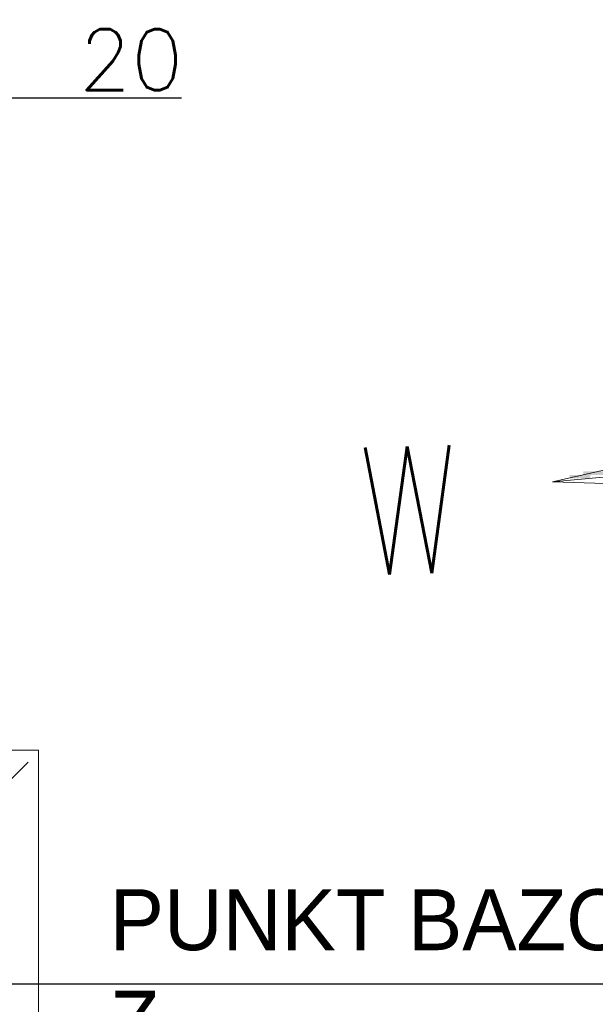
# Model space of a CAD drawing. Header units: millimetres. Extents: x -587 to 358276, y -26688 to 221215.
# Tile 230 of 256: x 16424 to 16566, y 7680 to 7922. Entities that reach past the tile are written whole.
import ezdxf
from ezdxf.lldxf.tags import DXFTag

# ---------------------------------------------------------------- set-up
doc = ezdxf.new("R2010")
doc.units = ezdxf.units.MM
doc.header["$MEASUREMENT"] = 0
for name, color, linetype, lineweight in [('A_l.przerywana', 250, 'ICAD_ISO03W100', 9), ('A_l.widokowa', 250, 'Continuous', 18), ('Nowe_820-G Rysunki Obrazki_Nr_pióra__1', 7, 'Continuous', 13), ('Nowe_820-G Rysunki Obrazki_Nr_pióra__23', 7, 'Continuous', 15), ('wymiarowanie', 176, 'Continuous', 9)]:
    doc.layers.add(name, color=color, linetype=linetype, lineweight=lineweight)
doc.layers.add('UWAGI ARCHITEKTURA', color=6, linetype='Continuous', plot=False)
doc.styles.add('styl2', font='simplex.shx')
doc.styles.add('STYL_AUTOMATYCZNY_1', font='romans__.ttf', dxfattribs={"width": 0.771708})
tags = doc.linetypes.add('ICAD_ISO03W100', pattern=[30, 12, -18]).pattern_tags.tags
tags[6:7] = [DXFTag(74, 4), DXFTag(75, 0), DXFTag(340, '0'), DXFTag(46, 1.0), DXFTag(50, 0.0), DXFTag(44, 0.0), DXFTag(45, 0.0)]
tags[4:5] = [DXFTag(74, 4), DXFTag(75, 0), DXFTag(340, '0'), DXFTag(46, 1.0), DXFTag(50, 0.0), DXFTag(44, 0.0), DXFTag(45, 0.0)]
doc.dimstyles.new('Kopia I_1.100', dxfattribs={"dimtxt": 15, "dimasz": 10, "dimexe": 5, "dimexo": 1, "dimgap": 1.5, "dimtad": 1, "dimdec": 1, "dimrnd": 0.5, "dimtxsty": 'styl2', "dimblk": 'ARCHTICK', "dimcen": 5, "dimadec": 0, "dimazin": 0, "dimtfac": 1, "dimtdec": 1, "dimtmove": 0, "dimatfit": 3, "dimldrblk": 'ARCHTICK', "dimfxl": 10, "dimfxlon": 1, "dimarcsym": 0})

# ---------------------------------------------------------------- blocks, each defined once
blk = doc.blocks.new('_ArchTick')
at = {"color": 0, "linetype": 'ByBlock', "const_width": 0.15}
blk.add_lwpolyline([(-0.5, -0.5), (0.5, 0.5)], dxfattribs=at)
blk = doc.blocks.new('*D1809')
at = {"layer": 'Defpoints', "color": 0}
for p in [(16411.16, 7902.96), (16391.16, 7704.71), (16411.16, 7702.07)]:
    blk.add_point(p, dxfattribs=at)
at = {"layer": 'wymiarowanie', "color": 0, "lineweight": -2}
for p, q in [((16391.16, 7897.96), (16391.16, 7907.96)), ((16411.16, 7897.96), (16411.16, 7907.96)), ((16391.16, 7902.96), (16411.16, 7902.96)), ((16411.16, 7902.96), (16463.95, 7902.96))]:
    blk.add_line(p, q, dxfattribs=at)
at = {"layer": 'wymiarowanie', "color": 0, "lineweight": -2, "xscale": 10, "yscale": 10, "zscale": 10, "rotation": 180}
blk.add_blockref('_ArchTick', (16391.16, 7902.96), dxfattribs=at)
at = {"layer": 'wymiarowanie', "color": 0, "lineweight": -2, "xscale": 10, "yscale": 10, "zscale": 10}
blk.add_blockref('_ArchTick', (16411.16, 7902.96), dxfattribs=at)
at = {"layer": 'wymiarowanie', "color": 0, "insert": (16451.52, 7912.33), "char_height": 15, "attachment_point": 5, "style": 'styl2'}
blk.add_mtext('20', dxfattribs=at)

msp = doc.modelspace()

# ---------------------------------------------------------------- hatches: boundary and pattern name
at = {"layer": 'Nowe_820-G Rysunki Obrazki_Nr_pióra__1', "linetype": 'Continuous', "lineweight": 0, "true_color": 0x000000}
for points in [[(16559.64, 7809.22), (16564.72, 7809.22), (16564.72, 7810.06), (16559.64, 7810.06)], [(16559.64, 7809.22), (16564.72, 7809.22), (16564.72, 7810.06), (16559.64, 7810.06)], [(16563.03, 7810.06), (16574.03, 7810.06), (16574.03, 7810.91), (16563.03, 7810.91)], [(16563.03, 7810.06), (16574.03, 7810.06), (16574.03, 7810.91), (16563.03, 7810.91)]]:
    msp.add_hatch(color=18, dxfattribs=at).paths.add_polyline_path(points)

# ---------------------------------------------------------------- linework, layer by layer
at = {"layer": 'A_l.przerywana', "color": 7, "lineweight": 9}
msp.add_line((16278.33, 7592.57), (16426.16, 7739.3), dxfattribs=at)
at = {"layer": 'A_l.widokowa', "color": 5}
msp.add_lwpolyline([(13318.52, 7736.42), (13318.52, 5992.3), (16428.66, 5992.3), (16428.66, 7742.21), (15557.59, 7742.21), (15557.59, 7202.04), (14189.6, 7202.04), (14189.6, 7736.42)], close=True, dxfattribs=at)
at = {"layer": 'Nowe_820-G Rysunki Obrazki_Nr_pióra__23', "color": 7, "linetype": 'Continuous', "lineweight": 15}
for points in [[(16659.55, 7832.08), (16555.41, 7808.37)], [(16555.41, 7808.37), (16659.55, 7832.08)], [(16555.41, 7808.37), (16674.79, 7819.38)], [(16674.79, 7819.38), (16555.41, 7808.37)], [(16555.41, 7808.37), (16662.09, 7804.98)], [(16662.09, 7804.98), (16555.41, 7808.37)]]:
    msp.add_lwpolyline(points, dxfattribs=at)
at = {"layer": 'UWAGI ARCHITEKTURA'}
msp.add_line((16371.16, 7684.71), (16633.61, 7684.71), dxfattribs=at)

# ---------------------------------------------------------------- texts
at = {"layer": 'Nowe_820-G Rysunki Obrazki_Nr_pióra__1', "color": 7, "linetype": 'Continuous', "lineweight": 13, "insert": (16508, 7785.35), "char_height": 31.3932, "attachment_point": 7, "rotation": 1.552, "style": 'STYL_AUTOMATYCZNY_1'}
msp.add_mtext('\\A1;{\\pql;\\fRomanS|b0|i0|c0|p0;\\W0.771708;W}', dxfattribs=at)
at = {"layer": 'UWAGI ARCHITEKTURA', "color": 6, "insert": (16446.26, 7707.98), "char_height": 15, "width": 176.7854, "attachment_point": 1}
msp.add_mtext('{\\fCentury Gothic|b0|i0|c238|p0;PUNKT BAZOWY Z POPRZEDNIEGO PODKŁADU}', dxfattribs=at)

# ---------------------------------------------------------------- dimensions: what is measured, and where the dimension line sits
at = {"layer": 'wymiarowanie'}
dim = msp.add_linear_dim(base=(16411.16, 7902.96), p1=(16391.16, 7704.71), p2=(16411.16, 7702.07), dimstyle='Kopia I_1.100', override={"dimtmove": 1, "dimfxl": 5}, dxfattribs=at)
dim.commit()
dim.dimension.update_dxf_attribs({"geometry": '*D1809', "text_midpoint": (16451.52, 7901.87), "dimtype": 160})

doc.saveas('drawing.dxf')
